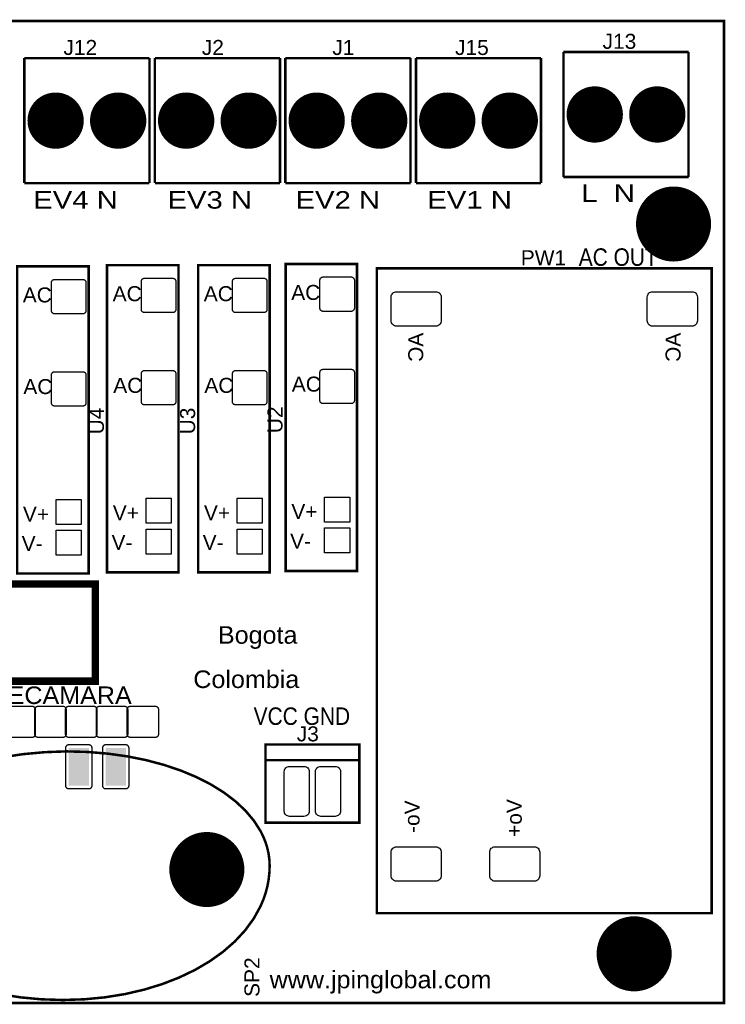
# Model space of a CAD drawing. Header units: inches. Extents: x -3.34 to 3.34, y -1.57 to 1.57.
# Tile 14 of 14: x 1.08 to 3.34, y -1.57 to 1.57. Entities that reach past the tile are written whole.
import ezdxf

# ---------------------------------------------------------------- set-up
doc = ezdxf.new("R2010")
doc.units = ezdxf.units.IN
doc.layers.get('0').update_dxf_attribs({"linetype": 'CONTINUOUS'})

# ---------------------------------------------------------------- blocks, each defined once
blk = doc.blocks.new('RPAD')
blk.add_trace([(-0.5, -0.5), (-0.5, 0.5), (0.5, -0.5), (0.5, 0.5)])
blk = doc.blocks.new('EPAD')
at = {"const_width": 0.5}
blk.add_lwpolyline([(-0.25, 0, 1), (0.25, 0, 1)], format="xyb", close=True, dxfattribs=at)

msp = doc.modelspace()

# ---------------------------------------------------------------- linework, layer by layer
for points, const_width in [([(-3.332118, -1.570866), (3.333236, -1.570866), (3.333236, 1.570866), (-3.332118, 1.570866), (-3.332118, -1.570866)], 0.008), ([(-3.332118, -1.570866), (3.333236, -1.570866), (3.333236, 1.570866), (-3.332118, 1.570866), (-3.332118, -1.570866)], 0.008), ([(-3.332118, -1.570866), (3.333236, -1.570866), (3.333236, 1.570866), (-3.332118, 1.570866), (-3.332118, -1.570866)], 0.008), ([(1.096228, 1.451969), (1.096228, 1.051969)], 0.008), ([(1.096228, 1.451969), (1.496228, 1.451969)], 0.008), ([(1.096228, 1.451969), (1.096228, 1.051969)], 0.008), ([(1.096228, 1.451969), (1.496228, 1.451969)], 0.008), ([(1.096228, 1.451969), (1.096228, 1.051969)], 0.008), ([(1.096228, 1.451969), (1.496228, 1.451969)], 0.008), ([(1.496228, 1.451969), (1.496228, 1.051969)], 0.008), ([(1.496228, 1.451969), (1.496228, 1.051969)], 0.008), ([(1.496228, 1.451969), (1.496228, 1.051969)], 0.008), ([(1.513551, 1.451969), (1.513551, 1.051969)], 0.008), ([(1.513551, 1.451969), (1.913551, 1.451969)], 0.008), ([(1.513551, 1.451969), (1.513551, 1.051969)], 0.008), ([(1.513551, 1.451969), (1.913551, 1.451969)], 0.008), ([(1.513551, 1.451969), (1.513551, 1.051969)], 0.008), ([(1.513551, 1.451969), (1.913551, 1.451969)], 0.008), ([(1.913551, 1.451969), (1.913551, 1.051969)], 0.008), ([(1.913551, 1.451969), (1.913551, 1.051969)], 0.008), ([(1.913551, 1.451969), (1.913551, 1.051969)], 0.008), ([(1.930874, 1.451969), (1.930874, 1.051969)], 0.008), ([(1.930874, 1.451969), (2.330874, 1.451969)], 0.008), ([(1.930874, 1.451969), (1.930874, 1.051969)], 0.008), ([(1.930874, 1.451969), (2.330874, 1.451969)], 0.008), ([(1.930874, 1.451969), (1.930874, 1.051969)], 0.008), ([(1.930874, 1.451969), (2.330874, 1.451969)], 0.008), ([(2.330874, 1.451969), (2.330874, 1.051969)], 0.008), ([(2.330874, 1.451969), (2.330874, 1.051969)], 0.008), ([(2.330874, 1.451969), (2.330874, 1.051969)], 0.008), ([(2.348197, 1.451969), (2.348197, 1.051969)], 0.008), ([(2.348197, 1.451969), (2.748197, 1.451969)], 0.008), ([(2.348197, 1.451969), (2.348197, 1.051969)], 0.008), ([(2.348197, 1.451969), (2.748197, 1.451969)], 0.008), ([(2.348197, 1.451969), (2.348197, 1.051969)], 0.008), ([(2.348197, 1.451969), (2.748197, 1.451969)], 0.008), ([(2.748197, 1.451969), (2.748197, 1.051969)], 0.008), ([(2.748197, 1.451969), (2.748197, 1.051969)], 0.008), ([(2.748197, 1.451969), (2.748197, 1.051969)], 0.008), ([(2.81985, 1.471654), (2.81985, 1.071654)], 0.008), ([(2.81985, 1.471654), (3.21985, 1.471654)], 0.008), ([(2.81985, 1.471654), (2.81985, 1.071654)], 0.008), ([(2.81985, 1.471654), (3.21985, 1.471654)], 0.008), ([(2.81985, 1.471654), (2.81985, 1.071654)], 0.008), ([(2.81985, 1.471654), (3.21985, 1.471654)], 0.008), ([(3.21985, 1.471654), (3.21985, 1.071654)], 0.008), ([(3.21985, 1.471654), (3.21985, 1.071654)], 0.008), ([(3.21985, 1.471654), (3.21985, 1.071654)], 0.008), ([(2.81985, 1.071654), (3.21985, 1.071654)], 0.008), ([(2.81985, 1.071654), (3.21985, 1.071654)], 0.008), ([(2.81985, 1.071654), (3.21985, 1.071654)], 0.008), ([(1.096228, 1.051969), (1.496228, 1.051969)], 0.008), ([(1.096228, 1.051969), (1.496228, 1.051969)], 0.008), ([(1.096228, 1.051969), (1.496228, 1.051969)], 0.008), ([(1.513551, 1.051969), (1.913551, 1.051969)], 0.008), ([(1.513551, 1.051969), (1.913551, 1.051969)], 0.008), ([(1.513551, 1.051969), (1.913551, 1.051969)], 0.008), ([(1.930874, 1.051969), (2.330874, 1.051969)], 0.008), ([(1.930874, 1.051969), (2.330874, 1.051969)], 0.008), ([(1.930874, 1.051969), (2.330874, 1.051969)], 0.008), ([(2.348197, 1.051969), (2.748197, 1.051969)], 0.008), ([(2.348197, 1.051969), (2.748197, 1.051969)], 0.008), ([(2.348197, 1.051969), (2.748197, 1.051969)], 0.008), ([(1.073309, -0.19685), (1.301656, -0.19685), (1.301656, 0.785717), (1.073309, 0.785717), (1.073309, -0.19685)], 0.008), ([(1.073309, -0.19685), (1.301656, -0.19685), (1.301656, 0.785717), (1.073309, 0.785717), (1.073309, -0.19685)], 0.008), ([(1.073309, -0.19685), (1.301656, -0.19685), (1.301656, 0.785717), (1.073309, 0.785717), (1.073309, -0.19685)], 0.008), ([(1.360711, -0.192913), (1.589057, -0.192913), (1.589057, 0.789654), (1.360711, 0.789654), (1.360711, -0.192913)], 0.008), ([(1.360711, -0.192913), (1.589057, -0.192913), (1.589057, 0.789654), (1.360711, 0.789654), (1.360711, -0.192913)], 0.008), ([(1.360711, -0.192913), (1.589057, -0.192913), (1.589057, 0.789654), (1.360711, 0.789654), (1.360711, -0.192913)], 0.008), ([(1.652049, -0.192913), (1.880396, -0.192913), (1.880396, 0.789654), (1.652049, 0.789654), (1.652049, -0.192913)], 0.008), ([(1.652049, -0.192913), (1.880396, -0.192913), (1.880396, 0.789654), (1.652049, 0.789654), (1.652049, -0.192913)], 0.008), ([(1.652049, -0.192913), (1.880396, -0.192913), (1.880396, 0.789654), (1.652049, 0.789654), (1.652049, -0.192913)], 0.008), ([(1.931577, -0.188976), (2.159923, -0.188976), (2.159923, 0.793591), (1.931577, 0.793591), (1.931577, -0.188976)], 0.008), ([(1.931577, -0.188976), (2.159923, -0.188976), (2.159923, 0.793591), (1.931577, 0.793591), (1.931577, -0.188976)], 0.008), ([(1.931577, -0.188976), (2.159923, -0.188976), (2.159923, 0.793591), (1.931577, 0.793591), (1.931577, -0.188976)], 0.008), ([(2.223, -1.283465), (3.293866, -1.283465), (3.293866, 0.779528), (2.223, 0.779528), (2.223, -1.283465)], 0.008), ([(2.223, -1.283465), (3.293866, -1.283465), (3.293866, 0.779528), (2.223, 0.779528), (2.223, -1.283465)], 0.008), ([(2.223, -1.283465), (3.293866, -1.283465), (3.293866, 0.779528), (2.223, 0.779528), (2.223, -1.283465)], 0.008), ([(0.063552, -0.541193), (1.323394, -0.541193), (1.323394, -0.230169), (0.063552, -0.230169), (0.063552, -0.541193)], 0.024), ([(0.063552, -0.541193), (1.323394, -0.541193), (1.323394, -0.230169), (0.063552, -0.230169), (0.063552, -0.541193)], 0.024), ([(0.063552, -0.541193), (1.323394, -0.541193), (1.323394, -0.230169), (0.063552, -0.230169), (0.063552, -0.541193)], 0.024), ([(1.867094, -0.993701), (2.167094, -0.993701), (2.167094, -0.743701), (1.867094, -0.743701), (1.867094, -0.993701)], 0.008), ([(1.867094, -0.993701), (2.167094, -0.993701), (2.167094, -0.743701), (1.867094, -0.743701), (1.867094, -0.993701)], 0.008), ([(1.867094, -0.993701), (2.167094, -0.993701), (2.167094, -0.743701), (1.867094, -0.743701), (1.867094, -0.993701)], 0.008), ([(1.021054, -1.542627), (1.08463, -1.55272), (1.150733, -1.558916), (1.219063, -1.561024), (1.287802, -1.558856), (1.354302, -1.552485), (1.418257, -1.542106), (1.479367, -1.527917), (1.537328, -1.510113), (1.591837, -1.48889), (1.642592, -1.464446), (1.689289, -1.436977), (1.731627, -1.406679), (1.769302, -1.373749), (1.802012, -1.338383), (1.829453, -1.300778), (1.851323, -1.261129), (1.860075, -1.2406), (1.86732, -1.219634), (1.873021, -1.198255), (1.87714, -1.176489), (1.879639, -1.154359), (1.88048, -1.13189), (1.879654, -1.112719), (1.877199, -1.093837), (1.873154, -1.075266), (1.867555, -1.057026), (1.860439, -1.039137), (1.851844, -1.021622), (1.830364, -0.987793), (1.803413, -0.955707), (1.771287, -0.925533), (1.734285, -0.897436), (1.692704, -0.871586), (1.64684, -0.848149), (1.596991, -0.827293), (1.543456, -0.809186), (1.48653, -0.793995), (1.426511, -0.781889), (1.363698, -0.773033), (1.298386, -0.767597), (1.230874, -0.765748)], 0.008), ([(1.021054, -1.542627), (1.08463, -1.55272), (1.150733, -1.558916), (1.219063, -1.561024), (1.287802, -1.558856), (1.354302, -1.552485), (1.418257, -1.542106), (1.479367, -1.527917), (1.537328, -1.510113), (1.591837, -1.48889), (1.642592, -1.464446), (1.689289, -1.436977), (1.731627, -1.406679), (1.769302, -1.373749), (1.802012, -1.338383), (1.829453, -1.300778), (1.851323, -1.261129), (1.860075, -1.2406), (1.86732, -1.219634), (1.873021, -1.198255), (1.87714, -1.176489), (1.879639, -1.154359), (1.88048, -1.13189), (1.879654, -1.112719), (1.877199, -1.093837), (1.873154, -1.075266), (1.867555, -1.057026), (1.860439, -1.039137), (1.851844, -1.021622), (1.830364, -0.987793), (1.803413, -0.955707), (1.771287, -0.925533), (1.734285, -0.897436), (1.692704, -0.871586), (1.64684, -0.848149), (1.596991, -0.827293), (1.543456, -0.809186), (1.48653, -0.793995), (1.426511, -0.781889), (1.363698, -0.773033), (1.298386, -0.767597), (1.230874, -0.765748)], 0.008), ([(1.021054, -1.542627), (1.08463, -1.55272), (1.150733, -1.558916), (1.219063, -1.561024), (1.287802, -1.558856), (1.354302, -1.552485), (1.418257, -1.542106), (1.479367, -1.527917), (1.537328, -1.510113), (1.591837, -1.48889), (1.642592, -1.464446), (1.689289, -1.436977), (1.731627, -1.406679), (1.769302, -1.373749), (1.802012, -1.338383), (1.829453, -1.300778), (1.851323, -1.261129), (1.860075, -1.2406), (1.86732, -1.219634), (1.873021, -1.198255), (1.87714, -1.176489), (1.879639, -1.154359), (1.88048, -1.13189), (1.879654, -1.112719), (1.877199, -1.093837), (1.873154, -1.075266), (1.867555, -1.057026), (1.860439, -1.039137), (1.851844, -1.021622), (1.830364, -0.987793), (1.803413, -0.955707), (1.771287, -0.925533), (1.734285, -0.897436), (1.692704, -0.871586), (1.64684, -0.848149), (1.596991, -0.827293), (1.543456, -0.809186), (1.48653, -0.793995), (1.426511, -0.781889), (1.363698, -0.773033), (1.298386, -0.767597), (1.230874, -0.765748)], 0.008), ([(1.230874, -0.765748), (1.161032, -0.76833), (1.093531, -0.774489), (1.028669, -0.784061)], 0.008), ([(1.230874, -0.765748), (1.161032, -0.76833), (1.093531, -0.774489), (1.028669, -0.784061)], 0.008), ([(1.230874, -0.765748), (1.161032, -0.76833), (1.093531, -0.774489), (1.028669, -0.784061)], 0.008), ([(1.867094, -0.793701), (2.167094, -0.793701)], 0.008), ([(1.867094, -0.793701), (2.167094, -0.793701)], 0.008), ([(1.867094, -0.793701), (2.167094, -0.793701)], 0.008)]:
    msp.add_lwpolyline(points, dxfattribs=dict(const_width=const_width))
for points in [[(1.183049, 0.643976), (1.183049, 0.733976), (1.1831, 0.735016), (1.183248, 0.736021), (1.18349, 0.736988), (1.183821, 0.737912), (1.184235, 0.738788), (1.18473, 0.739612), (1.1853, 0.74038), (1.18594, 0.741086), (1.186646, 0.741726), (1.187413, 0.742295), (1.188237, 0.74279), (1.189114, 0.743205), (1.190038, 0.743535), (1.191005, 0.743778), (1.19201, 0.743926), (1.193049, 0.743976), (1.283049, 0.743976), (1.284089, 0.743926), (1.285094, 0.743778), (1.286061, 0.743535), (1.286985, 0.743205), (1.287861, 0.74279), (1.288685, 0.742295), (1.289452, 0.741726), (1.290159, 0.741086), (1.290799, 0.74038), (1.291368, 0.739612), (1.291863, 0.738788), (1.292278, 0.737912), (1.292608, 0.736988), (1.29285, 0.736021), (1.292999, 0.735016), (1.293049, 0.733976), (1.293049, 0.643976), (1.292999, 0.642937), (1.29285, 0.641932), (1.292608, 0.640965), (1.292278, 0.640041), (1.291863, 0.639165), (1.291368, 0.638341), (1.290799, 0.637573), (1.290159, 0.636867), (1.289452, 0.636227), (1.288685, 0.635657), (1.287861, 0.635163), (1.286985, 0.634748), (1.286061, 0.634417), (1.285094, 0.634175), (1.284089, 0.634027), (1.283049, 0.633976), (1.193049, 0.633976), (1.19201, 0.634027), (1.191005, 0.634175), (1.190038, 0.634417), (1.189114, 0.634748), (1.188237, 0.635163), (1.187413, 0.635657), (1.186646, 0.636227), (1.18594, 0.636867), (1.1853, 0.637573), (1.18473, 0.638341), (1.184235, 0.639165), (1.183821, 0.640041), (1.18349, 0.640965), (1.183248, 0.641932), (1.1831, 0.642937), (1.183049, 0.643976)], [(1.470451, 0.647913), (1.470451, 0.737913), (1.470501, 0.738953), (1.47065, 0.739958), (1.470892, 0.740925), (1.471222, 0.741849), (1.471637, 0.742725), (1.472132, 0.743549), (1.472701, 0.744317), (1.473341, 0.745023), (1.474048, 0.745663), (1.474815, 0.746232), (1.475639, 0.746727), (1.476515, 0.747142), (1.477439, 0.747472), (1.478406, 0.747715), (1.479411, 0.747863), (1.480451, 0.747913), (1.570451, 0.747913), (1.57149, 0.747863), (1.572495, 0.747715), (1.573462, 0.747472), (1.574386, 0.747142), (1.575263, 0.746727), (1.576087, 0.746232), (1.576854, 0.745663), (1.57756, 0.745023), (1.5782, 0.744317), (1.57877, 0.743549), (1.579265, 0.742725), (1.579679, 0.741849), (1.58001, 0.740925), (1.580252, 0.739958), (1.5804, 0.738953), (1.580451, 0.737913), (1.580451, 0.647913), (1.5804, 0.646874), (1.580252, 0.645869), (1.58001, 0.644902), (1.579679, 0.643978), (1.579265, 0.643102), (1.57877, 0.642278), (1.5782, 0.64151), (1.57756, 0.640804), (1.576854, 0.640164), (1.576087, 0.639594), (1.575263, 0.6391), (1.574386, 0.638685), (1.573462, 0.638354), (1.572495, 0.638112), (1.57149, 0.637964), (1.570451, 0.637913), (1.480451, 0.637913), (1.479411, 0.637964), (1.478406, 0.638112), (1.477439, 0.638354), (1.476515, 0.638685), (1.475639, 0.6391), (1.474815, 0.639594), (1.474048, 0.640164), (1.473341, 0.640804), (1.472701, 0.64151), (1.472132, 0.642278), (1.471637, 0.643102), (1.471222, 0.643978), (1.470892, 0.644902), (1.47065, 0.645869), (1.470501, 0.646874), (1.470451, 0.647913)], [(1.761789, 0.647913), (1.761789, 0.737913), (1.76184, 0.738953), (1.761988, 0.739958), (1.76223, 0.740925), (1.762561, 0.741849), (1.762976, 0.742725), (1.76347, 0.743549), (1.76404, 0.744317), (1.76468, 0.745023), (1.765386, 0.745663), (1.766154, 0.746232), (1.766978, 0.746727), (1.767854, 0.747142), (1.768778, 0.747472), (1.769745, 0.747715), (1.77075, 0.747863), (1.771789, 0.747913), (1.861789, 0.747913), (1.862829, 0.747863), (1.863834, 0.747715), (1.864801, 0.747472), (1.865725, 0.747142), (1.866601, 0.746727), (1.867425, 0.746232), (1.868193, 0.745663), (1.868899, 0.745023), (1.869539, 0.744317), (1.870108, 0.743549), (1.870603, 0.742725), (1.871018, 0.741849), (1.871348, 0.740925), (1.871591, 0.739958), (1.871739, 0.738953), (1.871789, 0.737913), (1.871789, 0.647913), (1.871739, 0.646874), (1.871591, 0.645869), (1.871348, 0.644902), (1.871018, 0.643978), (1.870603, 0.643102), (1.870108, 0.642278), (1.869539, 0.64151), (1.868899, 0.640804), (1.868193, 0.640164), (1.867425, 0.639594), (1.866601, 0.6391), (1.865725, 0.638685), (1.864801, 0.638354), (1.863834, 0.638112), (1.862829, 0.637964), (1.861789, 0.637913), (1.771789, 0.637913), (1.77075, 0.637964), (1.769745, 0.638112), (1.768778, 0.638354), (1.767854, 0.638685), (1.766978, 0.6391), (1.766154, 0.639594), (1.765386, 0.640164), (1.76468, 0.640804), (1.76404, 0.64151), (1.76347, 0.642278), (1.762976, 0.643102), (1.762561, 0.643978), (1.76223, 0.644902), (1.761988, 0.645869), (1.76184, 0.646874), (1.761789, 0.647913)], [(2.041317, 0.65185), (2.041317, 0.74185), (2.041367, 0.74289), (2.041516, 0.743895), (2.041758, 0.744862), (2.042089, 0.745786), (2.042503, 0.746662), (2.042998, 0.747486), (2.043567, 0.748254), (2.044207, 0.74896), (2.044914, 0.7496), (2.045681, 0.750169), (2.046505, 0.750664), (2.047381, 0.751079), (2.048306, 0.751409), (2.049272, 0.751652), (2.050278, 0.7518), (2.051317, 0.75185), (2.141317, 0.75185), (2.142356, 0.7518), (2.143361, 0.751652), (2.144328, 0.751409), (2.145252, 0.751079), (2.146129, 0.750664), (2.146953, 0.750169), (2.14772, 0.7496), (2.148426, 0.74896), (2.149067, 0.748254), (2.149636, 0.747486), (2.150131, 0.746662), (2.150545, 0.745786), (2.150876, 0.744862), (2.151118, 0.743895), (2.151267, 0.74289), (2.151317, 0.74185), (2.151317, 0.65185), (2.151267, 0.650811), (2.151118, 0.649806), (2.150876, 0.648839), (2.150545, 0.647915), (2.150131, 0.647039), (2.149636, 0.646215), (2.149067, 0.645447), (2.148426, 0.644741), (2.14772, 0.644101), (2.146953, 0.643531), (2.146129, 0.643037), (2.145252, 0.642622), (2.144328, 0.642291), (2.143361, 0.642049), (2.142356, 0.641901), (2.141317, 0.64185), (2.051317, 0.64185), (2.050278, 0.641901), (2.049272, 0.642049), (2.048306, 0.642291), (2.047381, 0.642622), (2.046505, 0.643037), (2.045681, 0.643531), (2.044914, 0.644101), (2.044207, 0.644741), (2.043567, 0.645447), (2.042998, 0.646215), (2.042503, 0.647039), (2.042089, 0.647915), (2.041758, 0.648839), (2.041516, 0.649806), (2.041367, 0.650811), (2.041317, 0.65185)], [(2.268984, 0.611606), (2.268984, 0.687606), (2.269322, 0.691082), (2.270296, 0.694296), (2.271842, 0.697187), (2.273898, 0.699692), (2.276403, 0.701749), (2.279294, 0.703295), (2.282508, 0.704268), (2.285984, 0.704606), (2.411984, 0.704606), (2.41546, 0.704268), (2.418674, 0.703295), (2.421565, 0.701749), (2.42407, 0.699692), (2.426127, 0.697187), (2.427673, 0.694296), (2.428646, 0.691082), (2.428984, 0.687606), (2.428984, 0.611606), (2.428646, 0.60813), (2.427673, 0.604916), (2.426127, 0.602025), (2.42407, 0.59952), (2.421565, 0.597464), (2.418674, 0.595918), (2.41546, 0.594944), (2.411984, 0.594606), (2.285984, 0.594606), (2.282508, 0.594944), (2.279294, 0.595918), (2.276403, 0.597464), (2.273898, 0.59952), (2.271842, 0.602025), (2.270296, 0.604916), (2.269322, 0.60813), (2.268984, 0.611606)], [(3.087882, 0.611606), (3.087882, 0.687606), (3.08822, 0.691082), (3.089193, 0.694296), (3.090739, 0.697187), (3.092796, 0.699692), (3.095301, 0.701749), (3.098192, 0.703295), (3.101406, 0.704268), (3.104882, 0.704606), (3.230882, 0.704606), (3.234358, 0.704268), (3.237572, 0.703295), (3.240463, 0.701749), (3.242968, 0.699692), (3.245024, 0.697187), (3.24657, 0.694296), (3.247544, 0.691082), (3.247882, 0.687606), (3.247882, 0.611606), (3.247544, 0.60813), (3.24657, 0.604916), (3.245024, 0.602025), (3.242968, 0.59952), (3.240463, 0.597464), (3.237572, 0.595918), (3.234358, 0.594944), (3.230882, 0.594606), (3.104882, 0.594606), (3.101406, 0.594944), (3.098192, 0.595918), (3.095301, 0.597464), (3.092796, 0.59952), (3.090739, 0.602025), (3.089193, 0.604916), (3.08822, 0.60813), (3.087882, 0.611606)], [(1.183049, 0.348701), (1.183049, 0.438701), (1.1831, 0.43974), (1.183248, 0.440745), (1.18349, 0.441712), (1.183821, 0.442636), (1.184235, 0.443513), (1.18473, 0.444337), (1.1853, 0.445104), (1.18594, 0.44581), (1.186646, 0.44645), (1.187413, 0.44702), (1.188237, 0.447514), (1.189114, 0.447929), (1.190038, 0.44826), (1.191005, 0.448502), (1.19201, 0.44865), (1.193049, 0.448701), (1.283049, 0.448701), (1.284089, 0.44865), (1.285094, 0.448502), (1.286061, 0.44826), (1.286985, 0.447929), (1.287861, 0.447514), (1.288685, 0.44702), (1.289452, 0.44645), (1.290159, 0.44581), (1.290799, 0.445104), (1.291368, 0.444337), (1.291863, 0.443513), (1.292278, 0.442636), (1.292608, 0.441712), (1.29285, 0.440745), (1.292999, 0.43974), (1.293049, 0.438701), (1.293049, 0.348701), (1.292999, 0.347661), (1.29285, 0.346656), (1.292608, 0.345689), (1.292278, 0.344765), (1.291863, 0.343889), (1.291368, 0.343065), (1.290799, 0.342297), (1.290159, 0.341591), (1.289452, 0.340951), (1.288685, 0.340382), (1.287861, 0.339887), (1.286985, 0.339472), (1.286061, 0.339142), (1.285094, 0.3389), (1.284089, 0.338751), (1.283049, 0.338701), (1.193049, 0.338701), (1.19201, 0.338751), (1.191005, 0.3389), (1.190038, 0.339142), (1.189114, 0.339472), (1.188237, 0.339887), (1.187413, 0.340382), (1.186646, 0.340951), (1.18594, 0.341591), (1.1853, 0.342297), (1.18473, 0.343065), (1.184235, 0.343889), (1.183821, 0.344765), (1.18349, 0.345689), (1.183248, 0.346656), (1.1831, 0.347661), (1.183049, 0.348701)], [(1.470451, 0.352638), (1.470451, 0.442638), (1.470501, 0.443677), (1.47065, 0.444682), (1.470892, 0.445649), (1.471222, 0.446573), (1.471637, 0.44745), (1.472132, 0.448274), (1.472701, 0.449041), (1.473341, 0.449747), (1.474048, 0.450387), (1.474815, 0.450957), (1.475639, 0.451451), (1.476515, 0.451866), (1.477439, 0.452197), (1.478406, 0.452439), (1.479411, 0.452587), (1.480451, 0.452638), (1.570451, 0.452638), (1.57149, 0.452587), (1.572495, 0.452439), (1.573462, 0.452197), (1.574386, 0.451866), (1.575263, 0.451451), (1.576087, 0.450957), (1.576854, 0.450387), (1.57756, 0.449747), (1.5782, 0.449041), (1.57877, 0.448274), (1.579265, 0.44745), (1.579679, 0.446573), (1.58001, 0.445649), (1.580252, 0.444682), (1.5804, 0.443677), (1.580451, 0.442638), (1.580451, 0.352638), (1.5804, 0.351598), (1.580252, 0.350593), (1.58001, 0.349626), (1.579679, 0.348702), (1.579265, 0.347826), (1.57877, 0.347002), (1.5782, 0.346234), (1.57756, 0.345528), (1.576854, 0.344888), (1.576087, 0.344319), (1.575263, 0.343824), (1.574386, 0.343409), (1.573462, 0.343079), (1.572495, 0.342837), (1.57149, 0.342688), (1.570451, 0.342638), (1.480451, 0.342638), (1.479411, 0.342688), (1.478406, 0.342837), (1.477439, 0.343079), (1.476515, 0.343409), (1.475639, 0.343824), (1.474815, 0.344319), (1.474048, 0.344888), (1.473341, 0.345528), (1.472701, 0.346234), (1.472132, 0.347002), (1.471637, 0.347826), (1.471222, 0.348702), (1.470892, 0.349626), (1.47065, 0.350593), (1.470501, 0.351598), (1.470451, 0.352638)], [(1.761789, 0.352638), (1.761789, 0.442638), (1.76184, 0.443677), (1.761988, 0.444682), (1.76223, 0.445649), (1.762561, 0.446573), (1.762976, 0.44745), (1.76347, 0.448274), (1.76404, 0.449041), (1.76468, 0.449747), (1.765386, 0.450387), (1.766154, 0.450957), (1.766978, 0.451451), (1.767854, 0.451866), (1.768778, 0.452197), (1.769745, 0.452439), (1.77075, 0.452587), (1.771789, 0.452638), (1.861789, 0.452638), (1.862829, 0.452587), (1.863834, 0.452439), (1.864801, 0.452197), (1.865725, 0.451866), (1.866601, 0.451451), (1.867425, 0.450957), (1.868193, 0.450387), (1.868899, 0.449747), (1.869539, 0.449041), (1.870108, 0.448274), (1.870603, 0.44745), (1.871018, 0.446573), (1.871348, 0.445649), (1.871591, 0.444682), (1.871739, 0.443677), (1.871789, 0.442638), (1.871789, 0.352638), (1.871739, 0.351598), (1.871591, 0.350593), (1.871348, 0.349626), (1.871018, 0.348702), (1.870603, 0.347826), (1.870108, 0.347002), (1.869539, 0.346234), (1.868899, 0.345528), (1.868193, 0.344888), (1.867425, 0.344319), (1.866601, 0.343824), (1.865725, 0.343409), (1.864801, 0.343079), (1.863834, 0.342837), (1.862829, 0.342688), (1.861789, 0.342638), (1.771789, 0.342638), (1.77075, 0.342688), (1.769745, 0.342837), (1.768778, 0.343079), (1.767854, 0.343409), (1.766978, 0.343824), (1.766154, 0.344319), (1.765386, 0.344888), (1.76468, 0.345528), (1.76404, 0.346234), (1.76347, 0.347002), (1.762976, 0.347826), (1.762561, 0.348702), (1.76223, 0.349626), (1.761988, 0.350593), (1.76184, 0.351598), (1.761789, 0.352638)], [(2.041317, 0.356575), (2.041317, 0.446575), (2.041367, 0.447614), (2.041516, 0.448619), (2.041758, 0.449586), (2.042089, 0.45051), (2.042503, 0.451387), (2.042998, 0.452211), (2.043567, 0.452978), (2.044207, 0.453684), (2.044914, 0.454324), (2.045681, 0.454894), (2.046505, 0.455388), (2.047381, 0.455803), (2.048306, 0.456134), (2.049272, 0.456376), (2.050278, 0.456524), (2.051317, 0.456575), (2.141317, 0.456575), (2.142356, 0.456524), (2.143361, 0.456376), (2.144328, 0.456134), (2.145252, 0.455803), (2.146129, 0.455388), (2.146953, 0.454894), (2.14772, 0.454324), (2.148426, 0.453684), (2.149067, 0.452978), (2.149636, 0.452211), (2.150131, 0.451387), (2.150545, 0.45051), (2.150876, 0.449586), (2.151118, 0.448619), (2.151267, 0.447614), (2.151317, 0.446575), (2.151317, 0.356575), (2.151267, 0.355535), (2.151118, 0.35453), (2.150876, 0.353563), (2.150545, 0.352639), (2.150131, 0.351763), (2.149636, 0.350939), (2.149067, 0.350171), (2.148426, 0.349465), (2.14772, 0.348825), (2.146953, 0.348256), (2.146129, 0.347761), (2.145252, 0.347346), (2.144328, 0.347016), (2.143361, 0.346774), (2.142356, 0.346625), (2.141317, 0.346575), (2.051317, 0.346575), (2.050278, 0.346625), (2.049272, 0.346774), (2.048306, 0.347016), (2.047381, 0.347346), (2.046505, 0.347761), (2.045681, 0.348256), (2.044914, 0.348825), (2.044207, 0.349465), (2.043567, 0.350171), (2.042998, 0.350939), (2.042503, 0.351763), (2.042089, 0.352639), (2.041758, 0.353563), (2.041516, 0.35453), (2.041367, 0.355535), (2.041317, 0.356575)], [(1.198049, -0.04), (1.198049, 0.04), (1.278049, 0.04), (1.278049, -0.04), (1.198049, -0.04)], [(1.485451, -0.036063), (1.485451, 0.043937), (1.565451, 0.043937), (1.565451, -0.036063), (1.485451, -0.036063)], [(1.776789, -0.036063), (1.776789, 0.043937), (1.856789, 0.043937), (1.856789, -0.036063), (1.776789, -0.036063)], [(2.056317, -0.032126), (2.056317, 0.047874), (2.136317, 0.047874), (2.136317, -0.032126), (2.056317, -0.032126)], [(1.198049, -0.138425), (1.198049, -0.058425), (1.278049, -0.058425), (1.278049, -0.138425), (1.198049, -0.138425)], [(1.485451, -0.134488), (1.485451, -0.054488), (1.565451, -0.054488), (1.565451, -0.134488), (1.485451, -0.134488)], [(1.776789, -0.134488), (1.776789, -0.054488), (1.856789, -0.054488), (1.856789, -0.134488), (1.776789, -0.134488)], [(2.056317, -0.130551), (2.056317, -0.050551), (2.136317, -0.050551), (2.136317, -0.130551), (2.056317, -0.130551)], [(1.219693, -0.72126), (1.139693, -0.72126), (1.138654, -0.721209), (1.137648, -0.721061), (1.136681, -0.720819), (1.135757, -0.720488), (1.134881, -0.720074), (1.134057, -0.719579), (1.133289, -0.719009), (1.132583, -0.718369), (1.131943, -0.717663), (1.131374, -0.716896), (1.13088, -0.716072), (1.130465, -0.715195), (1.130134, -0.714271), (1.129892, -0.713304), (1.129743, -0.712299), (1.129693, -0.71126), (1.129693, -0.63126), (1.129743, -0.63022), (1.129892, -0.629215), (1.130134, -0.628248), (1.130465, -0.627324), (1.13088, -0.626448), (1.131374, -0.625624), (1.131943, -0.624857), (1.132583, -0.62415), (1.133289, -0.62351), (1.134057, -0.622941), (1.134881, -0.622446), (1.135757, -0.622031), (1.136681, -0.621701), (1.137648, -0.621459), (1.138654, -0.62131), (1.139693, -0.62126), (1.219693, -0.62126), (1.220732, -0.62131), (1.221737, -0.621459), (1.222704, -0.621701), (1.223628, -0.622031), (1.224505, -0.622446), (1.225329, -0.622941), (1.226096, -0.62351), (1.226802, -0.62415), (1.227443, -0.624857), (1.228012, -0.625624), (1.228506, -0.626448), (1.228921, -0.627324), (1.229252, -0.628248), (1.229494, -0.629215), (1.229643, -0.63022), (1.229693, -0.63126), (1.229693, -0.71126), (1.229643, -0.712299), (1.229494, -0.713304), (1.229252, -0.714271), (1.228921, -0.715195), (1.228506, -0.716072), (1.228012, -0.716896), (1.227443, -0.717663), (1.226802, -0.718369), (1.226096, -0.719009), (1.225329, -0.719579), (1.224505, -0.720074), (1.223628, -0.720488), (1.222704, -0.720819), (1.221737, -0.721061), (1.220732, -0.721209), (1.219693, -0.72126)], [(1.318118, -0.72126), (1.238118, -0.72126), (1.237079, -0.721209), (1.236074, -0.721061), (1.235107, -0.720819), (1.234183, -0.720488), (1.233306, -0.720074), (1.232482, -0.719579), (1.231715, -0.719009), (1.231009, -0.718369), (1.230369, -0.717663), (1.229799, -0.716896), (1.229305, -0.716072), (1.22889, -0.715195), (1.228559, -0.714271), (1.228317, -0.713304), (1.228169, -0.712299), (1.228118, -0.71126), (1.228118, -0.63126), (1.228169, -0.63022), (1.228317, -0.629215), (1.228559, -0.628248), (1.22889, -0.627324), (1.229305, -0.626448), (1.229799, -0.625624), (1.230369, -0.624857), (1.231009, -0.62415), (1.231715, -0.62351), (1.232482, -0.622941), (1.233306, -0.622446), (1.234183, -0.622031), (1.235107, -0.621701), (1.236074, -0.621459), (1.237079, -0.62131), (1.238118, -0.62126), (1.318118, -0.62126), (1.319157, -0.62131), (1.320163, -0.621459), (1.32113, -0.621701), (1.322054, -0.622031), (1.32293, -0.622446), (1.323754, -0.622941), (1.324522, -0.62351), (1.325228, -0.62415), (1.325868, -0.624857), (1.326437, -0.625624), (1.326931, -0.626448), (1.327346, -0.627324), (1.327677, -0.628248), (1.327919, -0.629215), (1.328068, -0.63022), (1.328118, -0.63126), (1.328118, -0.71126), (1.328068, -0.712299), (1.327919, -0.713304), (1.327677, -0.714271), (1.327346, -0.715195), (1.326931, -0.716072), (1.326437, -0.716896), (1.325868, -0.717663), (1.325228, -0.718369), (1.324522, -0.719009), (1.323754, -0.719579), (1.32293, -0.720074), (1.322054, -0.720488), (1.32113, -0.720819), (1.320163, -0.721061), (1.319157, -0.721209), (1.318118, -0.72126)], [(1.416543, -0.72126), (1.336543, -0.72126), (1.335504, -0.721209), (1.334499, -0.721061), (1.333532, -0.720819), (1.332608, -0.720488), (1.331731, -0.720074), (1.330907, -0.719579), (1.33014, -0.719009), (1.329434, -0.718369), (1.328794, -0.717663), (1.328224, -0.716896), (1.32773, -0.716072), (1.327315, -0.715195), (1.326984, -0.714271), (1.326742, -0.713304), (1.326594, -0.712299), (1.326543, -0.71126), (1.326543, -0.63126), (1.326594, -0.63022), (1.326742, -0.629215), (1.326984, -0.628248), (1.327315, -0.627324), (1.32773, -0.626448), (1.328224, -0.625624), (1.328794, -0.624857), (1.329434, -0.62415), (1.33014, -0.62351), (1.330907, -0.622941), (1.331731, -0.622446), (1.332608, -0.622031), (1.333532, -0.621701), (1.334499, -0.621459), (1.335504, -0.62131), (1.336543, -0.62126), (1.416543, -0.62126), (1.417583, -0.62131), (1.418588, -0.621459), (1.419555, -0.621701), (1.420479, -0.622031), (1.421355, -0.622446), (1.422179, -0.622941), (1.422947, -0.62351), (1.423653, -0.62415), (1.424293, -0.624857), (1.424862, -0.625624), (1.425357, -0.626448), (1.425772, -0.627324), (1.426102, -0.628248), (1.426344, -0.629215), (1.426493, -0.63022), (1.426543, -0.63126), (1.426543, -0.71126), (1.426493, -0.712299), (1.426344, -0.713304), (1.426102, -0.714271), (1.425772, -0.715195), (1.425357, -0.716072), (1.424862, -0.716896), (1.424293, -0.717663), (1.423653, -0.718369), (1.422947, -0.719009), (1.422179, -0.719579), (1.421355, -0.720074), (1.420479, -0.720488), (1.419555, -0.720819), (1.418588, -0.721061), (1.417583, -0.721209), (1.416543, -0.72126)], [(1.514969, -0.72126), (1.434969, -0.72126), (1.433929, -0.721209), (1.432924, -0.721061), (1.431957, -0.720819), (1.431033, -0.720488), (1.430157, -0.720074), (1.429333, -0.719579), (1.428565, -0.719009), (1.427859, -0.718369), (1.427219, -0.717663), (1.42665, -0.716896), (1.426155, -0.716072), (1.42574, -0.715195), (1.425409, -0.714271), (1.425167, -0.713304), (1.425019, -0.712299), (1.424969, -0.71126), (1.424969, -0.63126), (1.425019, -0.63022), (1.425167, -0.629215), (1.425409, -0.628248), (1.42574, -0.627324), (1.426155, -0.626448), (1.42665, -0.625624), (1.427219, -0.624857), (1.427859, -0.62415), (1.428565, -0.62351), (1.429333, -0.622941), (1.430157, -0.622446), (1.431033, -0.622031), (1.431957, -0.621701), (1.432924, -0.621459), (1.433929, -0.62131), (1.434969, -0.62126), (1.514969, -0.62126), (1.516008, -0.62131), (1.517013, -0.621459), (1.51798, -0.621701), (1.518904, -0.622031), (1.51978, -0.622446), (1.520604, -0.622941), (1.521372, -0.62351), (1.522078, -0.62415), (1.522718, -0.624857), (1.523287, -0.625624), (1.523782, -0.626448), (1.524197, -0.627324), (1.524528, -0.628248), (1.52477, -0.629215), (1.524918, -0.63022), (1.524969, -0.63126), (1.524969, -0.71126), (1.524918, -0.712299), (1.52477, -0.713304), (1.524528, -0.714271), (1.524197, -0.715195), (1.523782, -0.716072), (1.523287, -0.716896), (1.522718, -0.717663), (1.522078, -0.718369), (1.521372, -0.719009), (1.520604, -0.719579), (1.51978, -0.720074), (1.518904, -0.720488), (1.51798, -0.720819), (1.517013, -0.721061), (1.516008, -0.721209), (1.514969, -0.72126)], [(1.302854, -0.744961), (1.237854, -0.744961), (1.236815, -0.745011), (1.23581, -0.745159), (1.234843, -0.745402), (1.233919, -0.745732), (1.233043, -0.746147), (1.232219, -0.746642), (1.231451, -0.747211), (1.230745, -0.747851), (1.230105, -0.748557), (1.229535, -0.749325), (1.229041, -0.750149), (1.228626, -0.751025), (1.228295, -0.751949), (1.228053, -0.752916), (1.227905, -0.753921), (1.227854, -0.754961), (1.227854, -0.874961), (1.227905, -0.876), (1.228053, -0.877005), (1.228295, -0.877972), (1.228626, -0.878896), (1.229041, -0.879772), (1.229535, -0.880596), (1.230105, -0.881364), (1.230745, -0.88207), (1.231451, -0.88271), (1.232219, -0.88328), (1.233043, -0.883774), (1.233919, -0.884189), (1.234843, -0.88452), (1.23581, -0.884762), (1.236815, -0.88491), (1.237854, -0.884961), (1.302854, -0.884961), (1.303894, -0.88491), (1.304899, -0.884762), (1.305866, -0.88452), (1.30679, -0.884189), (1.307666, -0.883774), (1.30849, -0.88328), (1.309258, -0.88271), (1.309964, -0.88207), (1.310604, -0.881364), (1.311173, -0.880596), (1.311668, -0.879772), (1.312083, -0.878896), (1.312413, -0.877972), (1.312656, -0.877005), (1.312804, -0.876), (1.312854, -0.874961), (1.312854, -0.754961), (1.312804, -0.753921), (1.312656, -0.752916), (1.312413, -0.751949), (1.312083, -0.751025), (1.311668, -0.750149), (1.311173, -0.749325), (1.310604, -0.748557), (1.309964, -0.747851), (1.309258, -0.747211), (1.30849, -0.746642), (1.307666, -0.746147), (1.30679, -0.745732), (1.305866, -0.745402), (1.304899, -0.745159), (1.303894, -0.745011), (1.302854, -0.744961)], [(1.420854, -0.744961), (1.355854, -0.744961), (1.354815, -0.745011), (1.35381, -0.745159), (1.352843, -0.745402), (1.351919, -0.745732), (1.351043, -0.746147), (1.350219, -0.746642), (1.349451, -0.747211), (1.348745, -0.747851), (1.348105, -0.748557), (1.347535, -0.749325), (1.347041, -0.750149), (1.346626, -0.751025), (1.346295, -0.751949), (1.346053, -0.752916), (1.345905, -0.753921), (1.345854, -0.754961), (1.345854, -0.874961), (1.345905, -0.876), (1.346053, -0.877005), (1.346295, -0.877972), (1.346626, -0.878896), (1.347041, -0.879772), (1.347535, -0.880596), (1.348105, -0.881364), (1.348745, -0.88207), (1.349451, -0.88271), (1.350219, -0.88328), (1.351043, -0.883774), (1.351919, -0.884189), (1.352843, -0.88452), (1.35381, -0.884762), (1.354815, -0.88491), (1.355854, -0.884961), (1.420854, -0.884961), (1.421894, -0.88491), (1.422899, -0.884762), (1.423866, -0.88452), (1.42479, -0.884189), (1.425666, -0.883774), (1.42649, -0.88328), (1.427258, -0.88271), (1.427964, -0.88207), (1.428604, -0.881364), (1.429173, -0.880596), (1.429668, -0.879772), (1.430083, -0.878896), (1.430413, -0.877972), (1.430656, -0.877005), (1.430804, -0.876), (1.430854, -0.874961), (1.430854, -0.754961), (1.430804, -0.753921), (1.430656, -0.752916), (1.430413, -0.751949), (1.430083, -0.751025), (1.429668, -0.750149), (1.429173, -0.749325), (1.428604, -0.748557), (1.427964, -0.747851), (1.427258, -0.747211), (1.42649, -0.746642), (1.425666, -0.746147), (1.42479, -0.745732), (1.423866, -0.745402), (1.422899, -0.745159), (1.421894, -0.745011), (1.420854, -0.744961)], [(1.944094, -0.813701), (1.990094, -0.813701), (1.99357, -0.814039), (1.996785, -0.815012), (1.999676, -0.816558), (2.00218, -0.818615), (2.004237, -0.82112), (2.005783, -0.824011), (2.006756, -0.827225), (2.007094, -0.830701), (2.007094, -0.956701), (2.006756, -0.960177), (2.005783, -0.963391), (2.004237, -0.966282), (2.00218, -0.968787), (1.999676, -0.970843), (1.996785, -0.972389), (1.99357, -0.973363), (1.990094, -0.973701), (1.944094, -0.973701), (1.940619, -0.973363), (1.937404, -0.972389), (1.934513, -0.970843), (1.932009, -0.968787), (1.929952, -0.966282), (1.928406, -0.963391), (1.927433, -0.960177), (1.927094, -0.956701), (1.927094, -0.830701), (1.927433, -0.827225), (1.928406, -0.824011), (1.929952, -0.82112), (1.932009, -0.818615), (1.934513, -0.816558), (1.937404, -0.815012), (1.940619, -0.814039), (1.944094, -0.813701)], [(2.044094, -0.813701), (2.090094, -0.813701), (2.09357, -0.814039), (2.096785, -0.815012), (2.099676, -0.816558), (2.10218, -0.818615), (2.104237, -0.82112), (2.105783, -0.824011), (2.106756, -0.827225), (2.107094, -0.830701), (2.107094, -0.956701), (2.106756, -0.960177), (2.105783, -0.963391), (2.104237, -0.966282), (2.10218, -0.968787), (2.099676, -0.970843), (2.096785, -0.972389), (2.09357, -0.973363), (2.090094, -0.973701), (2.044094, -0.973701), (2.040619, -0.973363), (2.037404, -0.972389), (2.034513, -0.970843), (2.032009, -0.968787), (2.029952, -0.966282), (2.028406, -0.963391), (2.027433, -0.960177), (2.027094, -0.956701), (2.027094, -0.830701), (2.027433, -0.827225), (2.028406, -0.824011), (2.029952, -0.82112), (2.032009, -0.818615), (2.034513, -0.816558), (2.037404, -0.815012), (2.040619, -0.814039), (2.044094, -0.813701)], [(2.268984, -1.163984), (2.268984, -1.087984), (2.269322, -1.084508), (2.270296, -1.081294), (2.271842, -1.078403), (2.273898, -1.075898), (2.276403, -1.073842), (2.279294, -1.072296), (2.282508, -1.071322), (2.285984, -1.070984), (2.411984, -1.070984), (2.41546, -1.071322), (2.418674, -1.072296), (2.421565, -1.073842), (2.42407, -1.075898), (2.426127, -1.078403), (2.427673, -1.081294), (2.428646, -1.084508), (2.428984, -1.087984), (2.428984, -1.163984), (2.428646, -1.16746), (2.427673, -1.170674), (2.426127, -1.173565), (2.42407, -1.17607), (2.421565, -1.178127), (2.418674, -1.179673), (2.41546, -1.180646), (2.411984, -1.180984), (2.285984, -1.180984), (2.282508, -1.180646), (2.279294, -1.179673), (2.276403, -1.178127), (2.273898, -1.17607), (2.271842, -1.173565), (2.270296, -1.170674), (2.269322, -1.16746), (2.268984, -1.163984)], [(2.583945, -1.163984), (2.583945, -1.087984), (2.584283, -1.084508), (2.585256, -1.081294), (2.586802, -1.078403), (2.588859, -1.075898), (2.591364, -1.073842), (2.594255, -1.072296), (2.597469, -1.071322), (2.600945, -1.070984), (2.726945, -1.070984), (2.730421, -1.071322), (2.733635, -1.072296), (2.736526, -1.073842), (2.739031, -1.075898), (2.741087, -1.078403), (2.742633, -1.081294), (2.743607, -1.084508), (2.743945, -1.087984), (2.743945, -1.163984), (2.743607, -1.16746), (2.742633, -1.170674), (2.741087, -1.173565), (2.739031, -1.17607), (2.736526, -1.178127), (2.733635, -1.179673), (2.730421, -1.180646), (2.726945, -1.180984), (2.600945, -1.180984), (2.597469, -1.180646), (2.594255, -1.179673), (2.591364, -1.178127), (2.588859, -1.17607), (2.586802, -1.173565), (2.585256, -1.170674), (2.584283, -1.16746), (2.583945, -1.163984)]]:
    msp.add_lwpolyline(points, close=True)
msp.add_lwpolyline([(1.041268, -0.62126), (1.121268, -0.62126), (1.122307, -0.62131), (1.123312, -0.621459), (1.124279, -0.621701), (1.125203, -0.622031), (1.12608, -0.622446), (1.126904, -0.622941), (1.127671, -0.62351), (1.128377, -0.62415), (1.129017, -0.624857), (1.129587, -0.625624), (1.130081, -0.626448), (1.130496, -0.627324), (1.130827, -0.628248), (1.131069, -0.629215), (1.131217, -0.63022), (1.131268, -0.63126), (1.131268, -0.71126), (1.131217, -0.712299), (1.131069, -0.713304), (1.130827, -0.714271), (1.130496, -0.715195), (1.130081, -0.716072), (1.129587, -0.716896), (1.129017, -0.717663), (1.128377, -0.718369), (1.127671, -0.719009), (1.126904, -0.719579), (1.12608, -0.720074), (1.125203, -0.720488), (1.124279, -0.720819), (1.123312, -0.721061), (1.122307, -0.721209), (1.121268, -0.72126), (1.121268, -0.72126), (1.041268, -0.72126)])

# ---------------------------------------------------------------- block references
for name, p, xscale, yscale in [('EPAD', (2.91985, 1.271654), 0.18, 0.18), ('EPAD', (3.11985, 1.271654), 0.18, 0.18), ('EPAD', (1.196228, 1.251969), 0.18, 0.18), ('EPAD', (1.396228, 1.251969), 0.18, 0.18), ('EPAD', (1.613551, 1.251969), 0.18, 0.18), ('EPAD', (1.813551, 1.251969), 0.18, 0.18), ('EPAD', (2.030874, 1.251969), 0.18, 0.18), ('EPAD', (2.230874, 1.251969), 0.18, 0.18), ('EPAD', (2.448197, 1.251969), 0.18, 0.18), ('EPAD', (2.648197, 1.251969), 0.18, 0.18), ('EPAD', (3.171819, 0.92126), 0.24, 0.24), ('RPAD', (1.270354, -0.814961), 0.065, 0.12), ('RPAD', (1.388354, -0.814961), 0.065, 0.12), ('EPAD', (1.679693, -1.143701), 0.24, 0.24), ('EPAD', (3.045835, -1.413386), 0.24, 0.24)]:
    msp.add_blockref(name, p, dxfattribs=dict(xscale=xscale, yscale=yscale))

# ---------------------------------------------------------------- texts
for s, height, width, p in [('J13', 0.048, 1.041667, (2.94485, 1.481654)), ('J13', 0.048, 1.041667, (2.94485, 1.481654)), ('J13', 0.048, 1.041667, (2.94485, 1.481654)), ('J12', 0.048, 1.041667, (1.221228, 1.461969)), ('J12', 0.048, 1.041667, (1.221228, 1.461969)), ('J12', 0.048, 1.041667, (1.221228, 1.461969)), ('J2', 0.048, 1.041667, (1.663551, 1.461969)), ('J2', 0.048, 1.041667, (1.663551, 1.461969)), ('J2', 0.048, 1.041667, (1.663551, 1.461969)), ('J1', 0.048, 1.041667, (2.080874, 1.461969)), ('J1', 0.048, 1.041667, (2.080874, 1.461969)), ('J1', 0.048, 1.041667, (2.080874, 1.461969)), ('J15', 0.048, 1.041667, (2.473197, 1.461969)), ('J15', 0.048, 1.041667, (2.473197, 1.461969)), ('J15', 0.048, 1.041667, (2.473197, 1.461969)), ('L  N', 0.056, 1.25, (2.876543, 0.992118)), ('L  N', 0.056, 1.25, (2.876543, 0.992118)), ('L  N', 0.056, 1.25, (2.876543, 0.992118)), ('EV4 N', 0.056, 1.25, (1.124575, 0.970465)), ('EV4 N', 0.056, 1.25, (1.124575, 0.970465)), ('EV4 N', 0.056, 1.25, (1.124575, 0.970465)), ('EV3 N', 0.056, 1.25, (1.553709, 0.970465)), ('EV3 N', 0.056, 1.25, (1.553709, 0.970465)), ('EV3 N', 0.056, 1.25, (1.553709, 0.970465)), ('EV2 N', 0.056, 1.25, (1.963157, 0.970465)), ('EV2 N', 0.056, 1.25, (1.963157, 0.970465)), ('EV2 N', 0.056, 1.25, (1.963157, 0.970465)), ('EV1 N', 0.056, 1.25, (2.384417, 0.970465)), ('EV1 N', 0.056, 1.25, (2.384417, 0.970465)), ('EV1 N', 0.056, 1.25, (2.384417, 0.970465)), ('PW1', 0.048, 1.041667, (2.683433, 0.789528)), ('PW1', 0.048, 1.041667, (2.683433, 0.789528)), ('PW1', 0.048, 1.041667, (2.683433, 0.789528)), ('AC OUT', 0.056, 0.892857, (2.868669, 0.787394)), ('AC OUT', 0.056, 0.892857, (2.868669, 0.787394)), ('AC OUT', 0.056, 0.892857, (2.868669, 0.787394)), ('AC', 0.048, 1.041667, (1.949467, 0.678354)), ('AC', 0.048, 1.041667, (1.949467, 0.678354)), ('AC', 0.048, 1.041667, (1.949467, 0.678354)), ('AC', 0.048, 1.041667, (1.091199, 0.67048)), ('AC', 0.048, 1.041667, (1.091199, 0.67048)), ('AC', 0.048, 1.041667, (1.091199, 0.67048)), ('AC', 0.048, 1.041667, (1.3786, 0.674417)), ('AC', 0.048, 1.041667, (1.3786, 0.674417)), ('AC', 0.048, 1.041667, (1.3786, 0.674417)), ('AC', 0.048, 1.041667, (1.669939, 0.674417)), ('AC', 0.048, 1.041667, (1.669939, 0.674417)), ('AC', 0.048, 1.041667, (1.669939, 0.674417)), ('AC', 0.048, 1.041667, (1.093073, 0.377205)), ('AC', 0.048, 1.041667, (1.093073, 0.377205)), ('AC', 0.048, 1.041667, (1.093073, 0.377205)), ('AC', 0.048, 1.041667, (1.380474, 0.381142)), ('AC', 0.048, 1.041667, (1.380474, 0.381142)), ('AC', 0.048, 1.041667, (1.380474, 0.381142)), ('AC', 0.048, 1.041667, (1.671813, 0.381142)), ('AC', 0.048, 1.041667, (1.671813, 0.381142)), ('AC', 0.048, 1.041667, (1.671813, 0.381142)), ('AC', 0.048, 1.041667, (1.951341, 0.385079)), ('AC', 0.048, 1.041667, (1.951341, 0.385079)), ('AC', 0.048, 1.041667, (1.951341, 0.385079)), ('V+', 0.048, 1.041667, (1.091577, -0.030496)), ('V+', 0.048, 1.041667, (1.091577, -0.030496)), ('V+', 0.048, 1.041667, (1.091577, -0.030496)), ('V+', 0.048, 1.041667, (1.378978, -0.026559)), ('V+', 0.048, 1.041667, (1.378978, -0.026559)), ('V+', 0.048, 1.041667, (1.378978, -0.026559)), ('V+', 0.048, 1.041667, (1.670317, -0.026559)), ('V+', 0.048, 1.041667, (1.670317, -0.026559)), ('V+', 0.048, 1.041667, (1.670317, -0.026559)), ('V+', 0.048, 1.041667, (1.949844, -0.022622)), ('V+', 0.048, 1.041667, (1.949844, -0.022622)), ('V+', 0.048, 1.041667, (1.949844, -0.022622)), ('V-', 0.048, 1.041667, (1.08764, -0.124984)), ('V-', 0.048, 1.041667, (1.08764, -0.124984)), ('V-', 0.048, 1.041667, (1.08764, -0.124984)), ('V-', 0.048, 1.041667, (1.375041, -0.121047)), ('V-', 0.048, 1.041667, (1.375041, -0.121047)), ('V-', 0.048, 1.041667, (1.375041, -0.121047)), ('V-', 0.048, 1.041667, (1.66638, -0.121047)), ('V-', 0.048, 1.041667, (1.66638, -0.121047)), ('V-', 0.048, 1.041667, (1.66638, -0.121047)), ('V-', 0.048, 1.041667, (1.945907, -0.11711)), ('V-', 0.048, 1.041667, (1.945907, -0.11711)), ('V-', 0.048, 1.041667, (1.945907, -0.11711)), ('Bogota', 0.056, 1.071429, (1.715126, -0.421268)), ('Bogota', 0.056, 1.071429, (1.715126, -0.421268)), ('Bogota', 0.056, 1.071429, (1.715126, -0.421268)), ('Colombia', 0.056, 1.071429, (1.636386, -0.563)), ('Colombia', 0.056, 1.071429, (1.636386, -0.563)), ('Colombia', 0.056, 1.071429, (1.636386, -0.563)), ('P. PRECAMARA', 0.056, 1.071429, (0.833236, -0.614181)), ('P. PRECAMARA', 0.056, 1.071429, (0.833236, -0.614181)), ('P. PRECAMARA', 0.056, 1.071429, (0.833236, -0.614181)), ('VCC GND', 0.056, 0.892857, (1.829299, -0.68111)), ('VCC GND', 0.056, 0.892857, (1.829299, -0.68111)), ('VCC GND', 0.056, 0.892857, (1.829299, -0.68111)), ('J3', 0.048, 1.041667, (1.967094, -0.733701)), ('J3', 0.048, 1.041667, (1.967094, -0.733701)), ('J3', 0.048, 1.041667, (1.967094, -0.733701)), ('www.jpinglobal.com', 0.056, 1.071429, (1.88048, -1.52363)), ('www.jpinglobal.com', 0.056, 1.071429, (1.88048, -1.52363)), ('www.jpinglobal.com', 0.056, 1.071429, (1.88048, -1.52363))]:
    msp.add_text(s, height=height, dxfattribs=dict(width=width)).set_placement(p)
at = {"text_generation_flag": 2, "width": 1.041667}
for s, p in [('AC', (2.371496, 0.57352)), ('AC', (2.371496, 0.57352)), ('AC', (2.371496, 0.57352)), ('AC', (3.194331, 0.57352)), ('AC', (3.194331, 0.57352)), ('AC', (3.194331, 0.57352)), ('Vo-', (2.359685, -0.922543)), ('Vo-', (2.359685, -0.922543)), ('Vo-', (2.359685, -0.922543)), ('Vo+', (2.686457, -0.918606)), ('Vo+', (2.686457, -0.918606)), ('Vo+', (2.686457, -0.918606))]:
    msp.add_text(s, height=0.048, rotation=-270, dxfattribs=at).set_placement(p)
at = {"width": 1.041667}
for s, p in [('U4', (1.350711, 0.24837)), ('U4', (1.350711, 0.24837)), ('U4', (1.350711, 0.24837)), ('U3', (1.642049, 0.24837)), ('U3', (1.642049, 0.24837)), ('U3', (1.642049, 0.24837)), ('U2', (1.921577, 0.252307)), ('U2', (1.921577, 0.252307)), ('U2', (1.921577, 0.252307)), ('SP2', (1.847929, -1.551094)), ('SP2', (1.847929, -1.551094)), ('SP2', (1.847929, -1.551094))]:
    msp.add_text(s, height=0.048, rotation=90, dxfattribs=at).set_placement(p)

doc.saveas('drawing.dxf')
